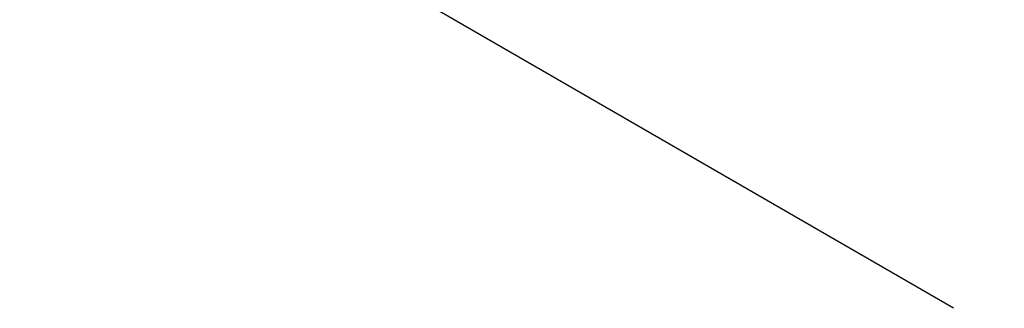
# Model space of a CAD drawing. Header units: centimetres. Extents: x -3.6 to 3.6, y -2.3 to 5.7.
# Tile 5 of 127: x -1.14093 to -1.11986, y -1.29 to -1.28382. Entities that reach past the tile are written whole.
import ezdxf

# ---------------------------------------------------------------- set-up
doc = ezdxf.new("R2010")
doc.units = ezdxf.units.CM
doc.layers.add('Default', color=7, linetype='Continuous', true_color=0x000000)

# ---------------------------------------------------------------- blocks, each defined once
blk = doc.blocks.new('1239X20')
at = {"layer": 'Default'}
for points in [[(-12.114, 11.63085, -7.0179), (-11.82709, 11.03232, -7.30533), (-11.28244, 9.83014, -7.89928), (-10.55023, 8.01986, -8.85352), (-10.11748, 6.81769, -9.53333), (-9.9141, 6.21915, -9.88486)], [(-12.114, 11.63085, 7.0179), (-11.82709, 11.03231, 7.30533), (-11.28243, 9.83012, 7.89929), (-10.55022, 8.01984, 8.85353), (-10.11748, 6.81768, 9.53333), (-9.9141, 6.21915, 9.88486)]]:
    blk.add_open_spline(points, degree=3, dxfattribs=at)
blk = doc.blocks.new('1838121314')
at = {"layer": 'Default'}
blk.add_line((-11.20947, 9.5, -0.59034), (-11.48352, 9.65844, -0.60477), dxfattribs=at)
blk = doc.blocks.new('R1784XM_ASM22')
at = {"layer": 'Default'}
for name, p in [('1239X20', (0, 0)), ('1838121314', (0, -2.4))]:
    blk.add_blockref(name, p, dxfattribs=at)
blk = doc.blocks.new('F3710XM_ASM')
at = {"layer": 'Default'}
blk.add_blockref('R1784XM_ASM22', (0, -20), dxfattribs=at)

msp = doc.modelspace()

# ---------------------------------------------------------------- block references
at = {"layer": 'Default', "xscale": 0.1, "yscale": 0.1, "zscale": 0.1}
msp.add_blockref('F3710XM_ASM', (0, 0), dxfattribs=at)

doc.saveas('drawing.dxf')
